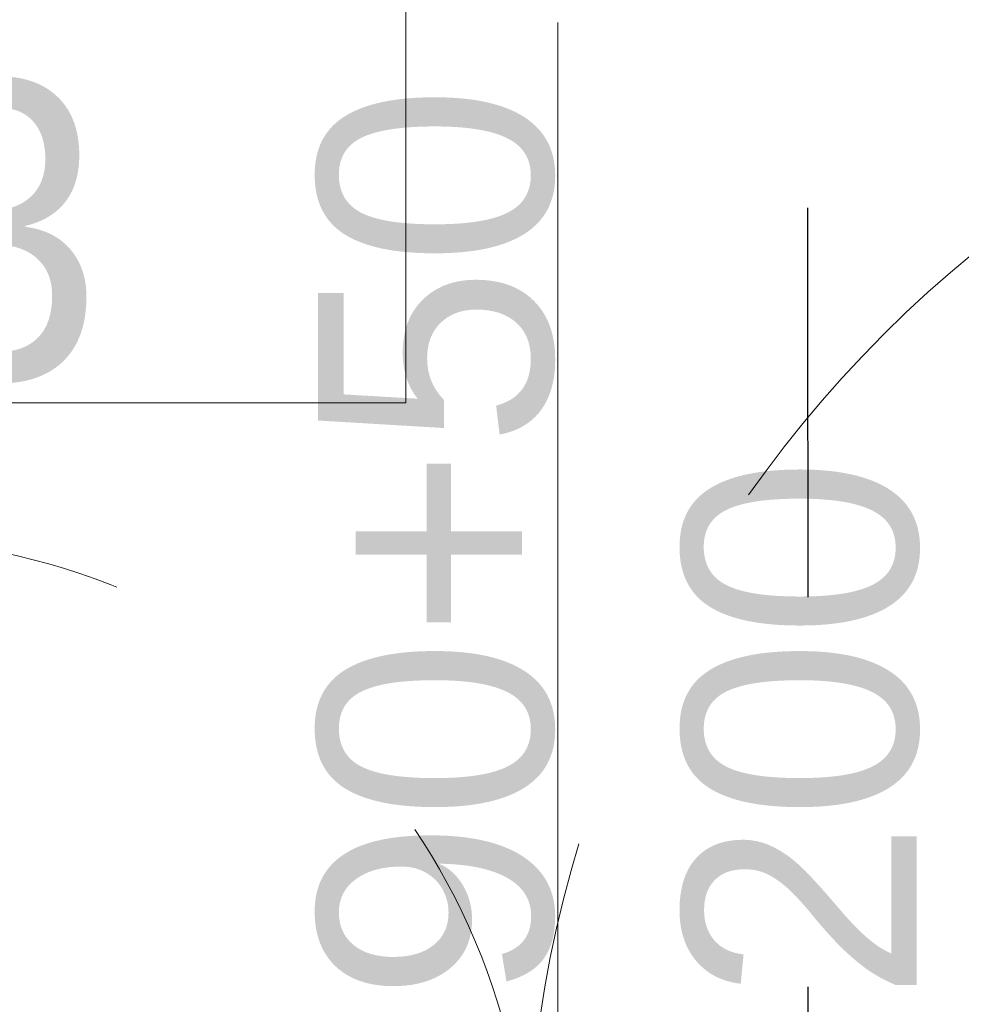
# Model space of a CAD drawing. Header units: centimetres. Extents: x -1316 to 21770, y -8842 to 3590.
# Tile 28 of 125: x 353 to 426, y 1036 to 1112. Entities that reach past the tile are written whole.
import ezdxf

# ---------------------------------------------------------------- set-up
doc = ezdxf.new("R2010")
doc.units = ezdxf.units.CM
doc.linetypes.add('Dash', pattern=[60, 30, -30])
for name, color, linetype, lineweight in [('A-DETL', 90, 'Continuous', 9), ('A-DOOR', 31, 'Continuous', 13), ('A-DOOR-HDLN', 31, 'Dash', 9), ('A-DOOR-IDEN', 31, 'Continuous', 13), ('A-WALL-IDEN', 211, 'Continuous', 13)]:
    doc.layers.add(name, color=color, linetype=linetype, lineweight=lineweight)
doc.styles.add('Arial_12', font='arial.ttf', dxfattribs={"width": 0.9, "height": 23})
doc.styles.add('Arial_8', font='arial.ttf', dxfattribs={"height": 18})

# ---------------------------------------------------------------- blocks, each defined once
blk = doc.blocks.new('Schueco_FWS_ADS-75-SimplySmart_inw_Family-02 - FWS SI insert unit 90-2368450-5_piętro III __10_50 m_ - stan projektowany')
at = {"layer": 'A-DOOR-HDLN'}
for centre, radius, start, end in [((-72.3, -7.6), 93.95, 270, 0), ((72.3, -7.6), 50.65, 180, 270)]:
    blk.add_arc(centre, radius, start, end, dxfattribs=at)
blk = doc.blocks.new('etykieta drzwi wymiar i kategoria - Aluprof Curtain Door - etykieta drzwi 1S góra-2374516-5_piętro III __10_50 m_ - stan projektowany')
at = {"layer": 'A-DOOR-IDEN'}
for q in [(0, 0.59844), (0, -0.59844)]:
    blk.add_line((0, 0), q, dxfattribs=at)
blk = doc.blocks.new('ET sciana_AT7 - 10mm-2270614-5_piętro III __10_50 m_ - stan projektowany')
at = {"layer": 'A-WALL-IDEN'}
for p in [(0.4, 0.196875), (-0.4, -0.203125)]:
    blk.add_line(p, (0.4, -0.203125), dxfattribs=at)

msp = doc.modelspace()

# ---------------------------------------------------------------- linework, layer by layer
at = {"layer": 'A-DETL', "linetype": 'Dash', "lineweight": 25}
msp.add_open_spline([(-555.623, 1472.575), (-478.908, 1472.575), (-450.623, 1472.575), (-439.123, 1472.575), (-439.123, 1461.075), (-439.123, 1432.79), (-439.123, 1329.11), (-439.123, 1326.281), (-439.123, 1289.326), (-402.167, 1289.326), (-399.339, 1289.326), (54.377, 1289.326), (347.204, 1289.326), (391.666, 1289.326), (413.877, 1267.114), (413.877, 1211.148), (413.877, 1019.9)], degree=3, knots=[0, 0, 0, 0, 1.274059, 1.834911, 2.395763, 3.964714, 5.438832, 7.007784, 7.847024, 8.686264, 14.083246, 22.278473, 30.929004, 34.961158, 36.402966, 39.45005, 39.45005, 39.45005, 39.45005], dxfattribs=at)

# ---------------------------------------------------------------- block references
at = {"layer": 'A-DOOR', "rotation": 180}
msp.add_blockref('Schueco_FWS_ADS-75-SimplySmart_inw_Family-02 - FWS SI insert unit 90-2368450-5_piętro III __10_50 m_ - stan projektowany', (413.877, 1013.376), dxfattribs=at)
at = {"layer": 'A-DOOR-IDEN', "xscale": 99.99999999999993, "yscale": 99.99999999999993, "zscale": 99.99999999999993}
msp.add_blockref('etykieta drzwi wymiar i kategoria - Aluprof Curtain Door - etykieta drzwi 1S góra-2374516-5_piętro III __10_50 m_ - stan projektowany', (394.627, 1051.568), dxfattribs=at)
at = {"layer": 'A-WALL-IDEN', "xscale": 99.99999999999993, "yscale": 99.99999999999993, "zscale": 99.99999999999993}
msp.add_blockref('ET sciana_AT7 - 10mm-2270614-5_piętro III __10_50 m_ - stan projektowany', (342.927, 1102.423), dxfattribs=at)

# ---------------------------------------------------------------- texts
at = {"layer": 'A-DOOR-IDEN', "insert": (399.348, 1036.01), "char_height": 18, "width": 70.8, "attachment_point": 4, "rotation": 90, "line_spacing_factor": 0.936439, "style": 'Arial_8'}
msp.add_mtext('\\pxt7.05556,14.11111,21.16667,28.22222,35.27778,42.33333,49.38889,56.44444,63.5,70.55556,77.61111,84.66667,91.72222,98.77778,105.83333,112.88889,119.94444,127,134.05556,141.11111,148.16667,155.22222,162.27778,169.33333,176.38889,183.44444,190.5,197.55556,204.61111,211.66667,218.72222,225.77778;{90+50\\P200}', dxfattribs=at)
at = {"layer": 'A-WALL-IDEN', "insert": (341.116, 1095.265), "char_height": 23, "width": 37.53, "attachment_point": 5, "line_spacing_factor": 0.936439, "style": 'Arial_12'}
msp.add_mtext('\\pxqc,t4.96957,9.93913,14.9087,19.87826,24.84783,29.81739,34.78696,39.75652,44.72609,49.69565,54.66522,59.63478,64.60435,69.57391,74.54348,79.51304,84.48261,89.45217,94.42174,99.3913,104.36087,109.33043,114.3,119.26957,124.23913,129.2087,134.17826,139.14783,144.11739,149.08696,154.05652,159.02609;{C3}', dxfattribs=at)

doc.saveas('drawing.dxf')
